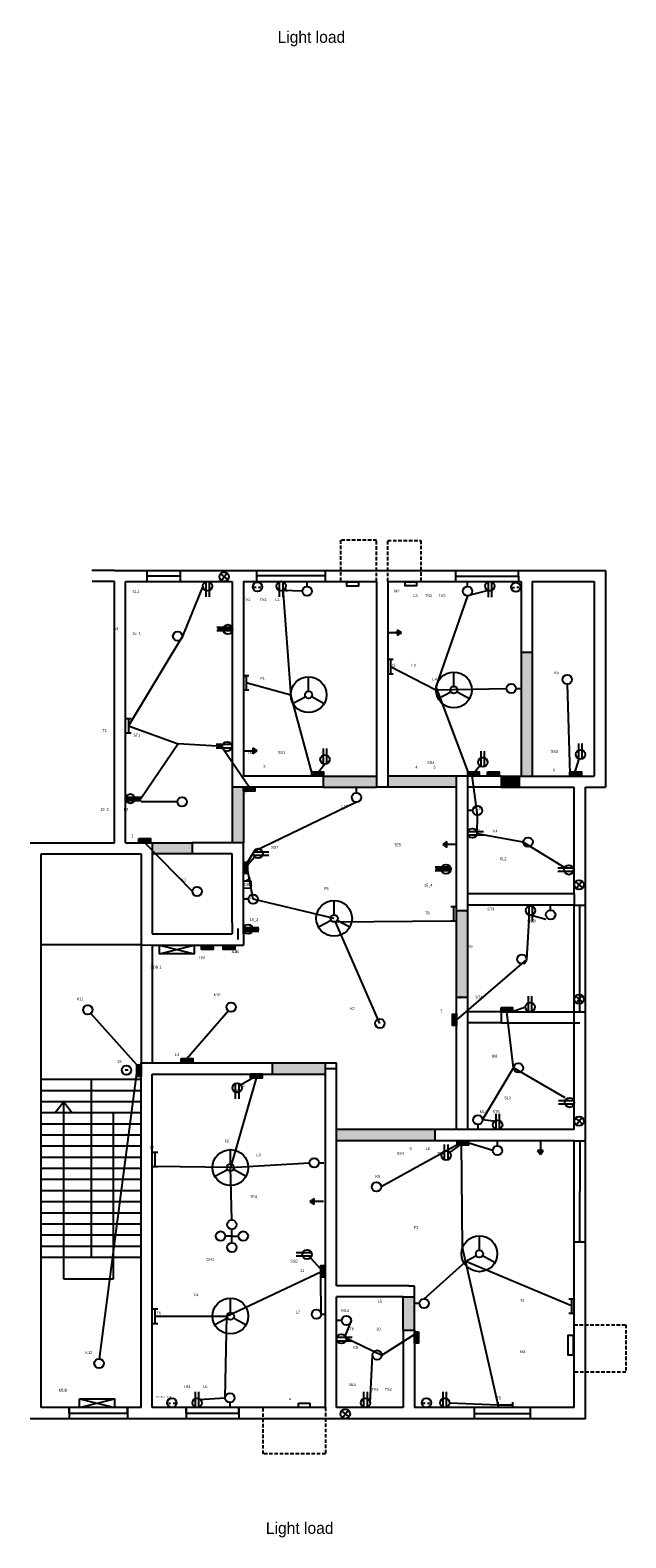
# Model space of a CAD drawing. Header units: inches. Extents: x 1860 to 11603, y -2530 to 624.
# Tile 3 of 9: x 8551 to 9087, y -2472 to -1116. Entities that reach past the tile are written whole.
import ezdxf

# ---------------------------------------------------------------- set-up
doc = ezdxf.new("R2010")
doc.units = ezdxf.units.IN
doc.linetypes.add('ACAD_ISO02W100', pattern=[15, 12, -3])
doc.linetypes.add('HIDDEN2', pattern=[4.7625, 3.175, -1.5875])

msp = doc.modelspace()

# ---------------------------------------------------------------- hatches: boundary and pattern name
at = {"linetype": 'HIDDEN2'}
for points in [[(9002.53, -1739.28), (9002.53, -1675.78), (8992.53, -1675.78), (8992.53, -1739.28), (8992.53, -1787.28), (9002.53, -1787.28)], [(8990.77, -1787.28), (8974.53, -1787.28), (8974.53, -1797.28), (8990.77, -1797.28)], [(8914.84, -2105.28), (8874.53, -2105.28), (8826.53, -2105.28), (8826.53, -2115.28), (8874.53, -2115.28), (8914.84, -2115.28)]]:
    msp.add_hatch(color=2, dxfattribs=at).paths.add_polyline_path(points)
for color, points in [(5, [(8814.64, -1783.45), (8810.57, -1783.45), (8808.95, -1785.49), (8809.69, -1785.97), (8808.17, -1786.48), (8808.17, -1784.97), (8808.95, -1785.49), (8810.57, -1783.45), (8804.26, -1783.45), (8804.26, -1787.28), (8814.64, -1787.28)]), (2, [(8862.53, -1787.28), (8814.53, -1787.28), (8814.53, -1797.28), (8862.53, -1797.28)]), (2, [(8934.53, -1787.28), (8920.53, -1787.28), (8872.53, -1787.28), (8872.53, -1797.28), (8920.53, -1797.28), (8934.53, -1797.28)]), (5, [(8954.9, -1783.45), (8951.31, -1783.45), (8949.59, -1785.58), (8950.46, -1786.29), (8948.61, -1786.78), (8948.95, -1785.05), (8949.59, -1785.58), (8951.31, -1783.45), (8944.53, -1783.45), (8944.53, -1787.28), (8954.9, -1787.28)]), (5, [(8972.83, -1783.45), (8962.46, -1783.45), (8962.46, -1787.28), (8972.83, -1787.28)]), (5, [(9047.02, -1783.45), (9041.16, -1783.45), (9040.73, -1784.78), (9041.03, -1784.88), (9040.56, -1785.32), (9040.47, -1784.69), (9040.73, -1784.78), (9041.16, -1783.45), (9036.64, -1783.45), (9036.64, -1787.28), (9047.02, -1787.28)]), (2, [(8742.53, -1811.28), (8742.53, -1797.28), (8742.53, -1797.1), (8732.53, -1797.1), (8732.53, -1797.28), (8732.53, -1811.28), (8732.53, -1847.28), (8742.53, -1847.28)]), (5, [(8752.9, -1797.28), (8742.53, -1797.28), (8742.53, -1800.93), (8752.9, -1800.93)]), (5, [(8658.9, -1843.45), (8648.53, -1843.45), (8648.53, -1847.28), (8658.9, -1847.28)]), (2, [(8696.53, -1847.28), (8660.53, -1847.28), (8660.53, -1857.28), (8696.53, -1857.28)]), (5, [(8746.37, -1867.22), (8744.91, -1868.86), (8745.53, -1869.76), (8744.02, -1869.86), (8744.36, -1868.05), (8744.91, -1868.86), (8746.37, -1867.22), (8746.37, -1864.67), (8742.53, -1864.67), (8742.53, -1875.04), (8746.37, -1875.04)]), (2, [(8944.53, -1908.38), (8934.53, -1908.38), (8934.53, -1951.28), (8934.53, -1986.26), (8944.53, -1986.26), (8944.53, -1951.28)]), (0, [(8715.25, -1939.28), (8704.88, -1939.28), (8704.88, -1943.12), (8715.25, -1943.12)]), (4, [(8734.84, -1939.57), (8724.47, -1939.57), (8724.47, -1943.4), (8734.84, -1943.4)]), (5, [(8934.53, -2001.36), (8930.7, -2001.36), (8930.7, -2011.74), (8934.53, -2011.74)]), (5, [(8984.9, -1995.45), (8974.53, -1995.45), (8974.53, -1999.28), (8984.9, -1999.28)]), (5, [(8650.53, -2047), (8646.72, -2047), (8646.72, -2057.37), (8650.53, -2057.37)]), (5, [(8696.9, -2041.45), (8686.52, -2041.45), (8686.52, -2045.28), (8696.9, -2045.28)]), (2, [(8816.53, -2050.28), (8816.53, -2045.28), (8768.53, -2045.28), (8768.53, -2055.28), (8816.53, -2055.28)]), (5, [(8759.34, -2055.28), (8748.97, -2055.28), (8748.97, -2059.06), (8750.65, -2059.06), (8753.3, -2057.57), (8752.72, -2056.99), (8754.79, -2056.73), (8754.01, -2058.3), (8753.3, -2057.57), (8750.65, -2059.06), (8759.34, -2059.06)]), (5, [(8945.35, -2115.51), (8934.98, -2115.51), (8934.98, -2119.35), (8937.53, -2119.35), (8940.03, -2117.51), (8938.97, -2116.75), (8941.79, -2116.23), (8941.26, -2118.39), (8940.03, -2117.51), (8937.53, -2119.35), (8945.35, -2119.35)]), (5, [(8816.23, -2227.6), (8812.4, -2227.6), (8812.4, -2230.9), (8813.55, -2232.15), (8814.84, -2230.96), (8814.84, -2233.55), (8812.86, -2232.79), (8813.55, -2232.15), (8812.4, -2230.9), (8812.4, -2237.98), (8816.23, -2237.98)]), (2, [(8896.53, -2255.79), (8886.53, -2255.79), (8886.53, -2285.79), (8896.53, -2285.79)]), (5, [(8900.37, -2287.08), (8896.53, -2287.08), (8896.53, -2297.45), (8900.37, -2297.45)])]:
    msp.add_hatch(color=color).paths.add_polyline_path(points)

# ---------------------------------------------------------------- linework, layer by layer
for p, q in [((8862.53, -1575.2), (8829.98, -1575.2)), ((8829.98, -1575.2), (8829.98, -1612.28)), ((8862.53, -1612.28), (8862.53, -1575.2)), ((8872.53, -1612.28), (8872.53, -1575.38)), ((8872.53, -1575.38), (8902.46, -1575.38)), ((8902.46, -1575.38), (8902.46, -1612.28)), ((9040.53, -2280.78), (9086.95, -2280.78)), ((9086.95, -2280.78), (9086.95, -2323.58)), ((9086.95, -2323.58), (9040.53, -2323.58)), ((8760.32, -2396.99), (8760.32, -2355.28)), ((8816.53, -2355.28), (8816.53, -2396.99)), ((8816.53, -2396.99), (8760.32, -2396.99))]:
    msp.add_line(p, q, dxfattribs=at)
for p, q in [((8626.53, -1602.28), (8605.97, -1602.28)), ((8626.53, -1612.28), (8606.35, -1612.28)), ((8626.53, -1602.28), (8655.53, -1602.28)), ((8626.53, -1847.28), (8626.53, -1612.28)), ((8636.53, -1847.28), (8636.53, -1612.28)), ((8636.53, -1612.28), (8655.53, -1612.28)), ((8655.53, -1602.28), (8737.53, -1602.28)), ((8655.53, -1612.28), (8732.53, -1612.28)), ((8708.75, -1612.42), (8708.75, -1626.19)), ((8711.83, -1612.37), (8711.83, -1626.19)), ((8721.97, -1605.37), (8728.51, -1610.73)), ((8722.74, -1611.46), (8727.74, -1604.64)), ((8732.53, -1612.28), (8732.53, -1797.28)), ((8737.53, -1602.28), (8867.53, -1602.28)), ((8742.53, -1612.28), (8862.53, -1612.28)), ((8742.53, -1612.28), (8742.53, -1787.28)), ((8742.53, -1612.28), (8742.53, -1787.28)), ((8774.86, -1612.41), (8774.86, -1626.18)), ((8777.95, -1612.36), (8777.95, -1626.18)), ((8799.89, -1616.78), (8799.89, -1612.26)), ((8862.53, -1612.28), (8862.53, -1797.28)), ((8867.53, -1602.28), (8997.53, -1602.28)), ((8867.53, -1602.28), (8997.53, -1602.28)), ((8872.53, -1612.28), (8992.53, -1612.28)), ((8872.53, -1612.28), (8872.53, -1797.28)), ((8944.42, -1616.75), (8944.42, -1612.23)), ((8962.86, -1612.49), (8962.86, -1626.26)), ((8965.94, -1612.44), (8965.94, -1626.26)), ((8992.53, -1612.28), (8992.53, -1739.28)), ((8997.53, -1602.28), (9068.53, -1602.28)), ((9002.53, -1612.28), (9058.53, -1612.28)), ((9002.53, -1612.28), (9002.53, -1739.28)), ((9058.53, -1612.28), (9058.53, -1787.28)), ((9068.53, -1602.28), (9068.53, -1797.28)), ((8751.96, -1617.38), (8753.97, -1617.38)), ((8756.09, -1617.3), (8758.29, -1617.3)), ((8984.67, -1617.53), (8986.69, -1617.53)), ((8988.81, -1617.45), (8991.01, -1617.45)), ((8732.51, -1653.68), (8718.74, -1653.68)), ((8732.56, -1656.77), (8718.74, -1656.77)), ((8732.82, -1655.29), (8719.11, -1655.29)), ((8872.53, -1658.13), (8884.86, -1658.13)), ((8884.86, -1658.13), (8881.2, -1655.66)), ((8881.2, -1655.66), (8881.2, -1660.83)), ((8881.2, -1660.83), (8884.86, -1658.13)), ((8992.53, -1675.78), (9002.53, -1675.78)), ((8872.53, -1682.26), (8877.53, -1682.26)), ((8874.97, -1682.26), (8874.97, -1695.27)), ((8932.06, -1706.56), (8932.06, -1693.72)), ((8742.53, -1696.66), (8747.53, -1696.66)), ((8744.97, -1696.66), (8744.97, -1709.67)), ((8801.29, -1710.87), (8801.29, -1698.03)), ((8872.53, -1695.27), (8877.53, -1695.27)), ((8987.94, -1708.48), (8992.46, -1708.48)), ((8742.53, -1709.67), (8747.53, -1709.67)), ((8798.7, -1716.09), (8787.29, -1722.06)), ((8804.14, -1715.7), (8815.41, -1721.85)), ((8929.47, -1711.78), (8918.06, -1717.75)), ((8934.91, -1711.39), (8946.18, -1717.54)), ((8636.53, -1735.43), (8641.53, -1735.43)), ((8638.97, -1735.43), (8638.97, -1748.44)), ((8636.53, -1748.44), (8641.53, -1748.44)), ((8992.53, -1739.28), (8992.53, -1787.28)), ((9002.53, -1739.28), (9002.53, -1787.28)), ((8731.75, -1758.95), (8717.99, -1758.95)), ((8731.8, -1762.04), (8717.99, -1762.04)), ((8754.86, -1764.71), (8751.2, -1762.23)), ((8751.2, -1762.23), (8751.2, -1767.41)), ((8814.56, -1776.29), (8814.56, -1762.47)), ((8817.64, -1776.24), (8817.64, -1762.47)), ((9044.65, -1771.77), (9044.65, -1757.96)), ((9047.74, -1771.72), (9047.74, -1757.96)), ((8742.53, -1764.71), (8754.86, -1764.71)), ((8751.2, -1767.41), (8754.86, -1764.71)), ((8956.6, -1778.77), (8956.6, -1764.96)), ((8959.69, -1778.72), (8959.69, -1764.96)), ((9040.56, -1785.32), (9044.85, -1771.84)), ((8814.53, -1787.28), (8742.53, -1787.28)), ((8816.04, -1776.55), (8808.17, -1786.48)), ((8808.17, -1786.48), (8808.17, -1784.97)), ((8808.17, -1784.97), (8809.69, -1785.97)), ((8809.69, -1785.97), (8808.17, -1786.48)), ((8814.53, -1787.28), (8814.53, -1797.28)), ((8814.53, -1787.28), (8862.53, -1787.28)), ((8920.53, -1787.28), (8872.53, -1787.28)), ((8944.53, -1787.28), (8920.53, -1787.28)), ((8934.53, -1797.28), (8934.53, -1787.28)), ((8944.53, -1898.28), (8944.53, -1787.28)), ((8974.53, -1787.28), (8944.53, -1787.28)), ((8955.56, -1778.2), (8948.61, -1786.78)), ((8948.61, -1786.78), (8948.95, -1785.05)), ((8950.46, -1786.29), (8948.61, -1786.78)), ((8948.95, -1785.05), (8950.46, -1786.29)), ((8974.53, -1787.28), (9045.53, -1787.28)), ((8974.53, -1787.28), (9045.53, -1787.28)), ((8974.53, -1787.28), (9045.53, -1787.28)), ((8974.53, -1787.28), (8974.53, -1797.28)), ((8990.77, -1787.28), (8990.77, -1797.28)), ((9040.56, -1785.32), (9040.47, -1784.69)), ((9040.47, -1784.69), (9041.03, -1784.88)), ((9041.03, -1784.88), (9040.56, -1785.32)), ((9040.56, -1785.32), (9040.56, -1785.32)), ((9045.53, -1787.28), (9058.53, -1787.28)), ((8742.53, -1797.1), (8732.53, -1797.1)), ((8732.53, -1797.28), (8732.53, -1811.28)), ((8742.53, -1797.28), (8742.53, -1811.28)), ((8814.53, -1797.28), (8742.53, -1797.28)), ((8814.53, -1797.28), (8862.53, -1797.28)), ((8844.38, -1802.28), (8844.38, -1797.76)), ((8920.53, -1797.28), (8872.53, -1797.28)), ((8934.53, -1797.28), (8920.53, -1797.28)), ((8934.53, -1903.28), (8934.53, -1797.28)), ((8974.53, -1797.28), (8944.53, -1797.28)), ((8974.53, -1797.28), (9040.53, -1797.28)), ((9040.53, -1893.28), (9040.53, -1797.28)), ((9050.53, -1898.28), (9050.53, -1797.28)), ((9050.53, -1797.28), (9068.53, -1797.28)), ((8636.53, -1807.59), (8650.24, -1807.59)), ((8636.8, -1806.11), (8650.61, -1806.11)), ((8636.85, -1809.2), (8650.61, -1809.2)), ((8732.53, -1811.28), (8732.53, -1847.28)), ((8742.53, -1811.28), (8742.53, -1847.28)), ((8949.05, -1818.3), (8944.53, -1818.3)), ((8944.8, -1837.07), (8958.61, -1837.07)), ((8944.85, -1840.16), (8958.61, -1840.16)), ((8550.53, -1847.28), (8626.53, -1847.28)), ((8555.53, -1847.28), (8626.53, -1847.28)), ((8560.53, -1934.28), (8560.53, -1857.28)), ((8560.53, -1857.28), (8631.53, -1857.28)), ((8631.53, -1857.28), (8650.53, -1857.28)), ((8636.53, -1847.28), (8660.53, -1847.28)), ((8650.53, -1857.28), (8650.53, -1924.28)), ((8660.53, -1847.28), (8660.53, -1919.28)), ((8660.53, -1847.28), (8696.53, -1847.28)), ((8696.53, -1857.28), (8660.53, -1857.28)), ((8742.53, -1847.28), (8696.53, -1847.28)), ((8696.53, -1847.28), (8696.53, -1857.28)), ((8732.53, -1857.28), (8696.53, -1857.28)), ((8732.53, -1919.28), (8732.53, -1857.28)), ((8742.53, -1929.28), (8742.53, -1847.28)), ((8751.79, -1855.29), (8765.6, -1855.29)), ((8925.74, -1846.22), (8922.08, -1848.92)), ((8934.41, -1848.92), (8922.08, -1848.92)), ((8922.08, -1848.92), (8925.74, -1851.39)), ((8925.74, -1851.39), (8925.74, -1846.22)), ((8752.89, -1859.88), (8744.02, -1869.86)), ((8744.02, -1869.86), (8744.36, -1868.05)), ((8745.53, -1869.76), (8744.02, -1869.86)), ((8744.36, -1868.05), (8745.53, -1869.76)), ((8751.84, -1858.38), (8765.6, -1858.38)), ((8929.02, -1869.32), (8915.26, -1869.32)), ((8929.34, -1870.93), (8915.44, -1870.98)), ((9039.5, -1870.13), (9025.74, -1870.13)), ((8742.53, -1881.44), (8749.41, -1881.44)), ((8744.81, -1881.44), (8748.85, -1879.23)), ((8744.81, -1881.44), (8749.04, -1881.44)), ((8749.41, -1881.44), (8749.41, -1888.24)), ((8929.07, -1872.41), (8915.26, -1872.41)), ((9039.55, -1873.21), (9025.74, -1873.21)), ((9041.49, -1882.38), (9048.04, -1887.74)), ((9042.26, -1888.47), (9047.27, -1881.65)), ((8749.41, -1888.24), (8742.53, -1888.28)), ((8747.05, -1897.88), (8742.53, -1897.88)), ((9040.53, -1893.28), (8944.53, -1893.28)), ((8944.53, -1903.28), (8944.53, -1898.28)), ((9040.53, -1893.28), (9040.53, -1903.28)), ((9050.53, -2004.28), (9050.53, -1898.28)), ((8824.28, -1912.01), (8824.28, -1899.17)), ((8929.46, -1904.45), (8934.45, -1904.45)), ((8931.89, -1904.45), (8931.89, -1917.45)), ((8934.53, -1951.28), (8934.53, -1903.28)), ((8944.53, -1908.38), (8934.53, -1908.38)), ((9040.53, -1903.28), (8944.53, -1903.28)), ((8944.53, -1951.28), (8944.53, -1903.28)), ((8999.45, -1904.18), (8999.45, -1917.94)), ((9002.54, -1904.13), (9002.54, -1917.94)), ((9019.23, -1907.75), (9019.23, -1903.24)), ((9040.53, -2004.28), (9040.53, -1903.28)), ((9040.53, -1903.28), (9050.53, -1903.28)), ((9045.53, -1999.28), (9045.53, -1903.28)), ((8650.53, -1924.28), (8650.53, -1961.28)), ((8660.53, -1919.28), (8660.53, -1929.28)), ((8732.53, -1919.28), (8732.53, -1929.28)), ((8742.53, -1925.05), (8756.67, -1925.05)), ((8742.8, -1923.57), (8756.61, -1923.57)), ((8821.69, -1917.22), (8810.28, -1923.19)), ((8827.13, -1916.83), (8838.4, -1922.98)), ((8929.46, -1917.45), (8934.45, -1917.45)), ((8560.53, -2050.28), (8560.53, -1934.28)), ((8650.53, -1939.2), (8560.53, -1939.2)), ((8650.53, -1939.2), (8660.53, -1939.28)), ((8660.53, -1929.28), (8732.53, -1929.28)), ((8742.53, -1929.28), (8742.53, -1939.28)), ((8742.85, -1926.66), (8756.61, -1926.66)), ((8660.53, -1939.28), (8742.53, -1939.28)), ((8660.53, -1939.28), (8660.53, -1961.28)), ((8666.88, -1939.28), (8698.36, -1947.14)), ((8666.88, -1947.14), (8698.36, -1939.28)), ((8934.53, -2009.28), (8934.53, -1951.28)), ((8944.53, -2009.28), (8944.53, -1951.28)), ((8650.53, -1961.28), (8650.53, -2045.28)), ((8660.53, -1961.28), (8660.53, -2045.28)), ((8934.53, -1986.26), (8944.53, -1986.26)), ((8999.2, -1999.02), (8999.2, -1985.2)), ((9002.29, -1998.97), (9002.29, -1985.2)), ((9041.49, -1985.34), (9048.04, -1990.7)), ((9042.26, -1991.43), (9047.27, -1984.61)), ((8691.71, -2041.45), (8728.73, -1998.31)), ((8974.53, -1999.28), (8944.53, -1999.28)), ((8974.53, -1999.28), (9045.53, -1999.28)), ((8974.53, -1999.28), (8974.53, -2009.28)), ((9040.53, -2105.28), (9040.53, -2004.28)), ((9045.53, -1999.28), (9050.53, -1999.28)), ((9050.53, -2110.28), (9050.53, -2004.28)), ((8934.53, -2105.28), (8934.53, -2009.28)), ((8944.53, -2105.28), (8944.53, -2009.28)), ((8974.53, -2009.28), (8944.53, -2009.28)), ((8974.53, -2009.28), (9045.53, -2009.28)), ((8650.53, -2355.28), (8650.53, -2045.28)), ((8650.53, -2045.28), (8768.53, -2045.28)), ((8768.53, -2045.28), (8768.53, -2055.28)), ((8768.53, -2045.28), (8826.25, -2045.28)), ((8816.53, -2050.28), (8816.53, -2045.28)), ((8826.53, -2050.28), (8826.53, -2045.28)), ((8560.53, -2355.28), (8560.53, -2050.28)), ((8650.53, -2060.28), (8560.53, -2060.28)), ((8605.53, -2060.28), (8605.53, -2220.28)), ((8636.08, -2051.6), (8638.83, -2051.6)), ((8660.53, -2355.28), (8660.53, -2055.28)), ((8660.53, -2055.28), (8768.53, -2055.28)), ((8740.07, -2065.03), (8754.79, -2056.73)), ((8754.79, -2056.73), (8752.72, -2056.99)), ((8752.72, -2056.99), (8754.01, -2058.3)), ((8754.01, -2058.3), (8754.79, -2056.73)), ((8768.53, -2055.28), (8816.53, -2055.28)), ((8816.53, -2355.28), (8816.53, -2050.28)), ((8816.53, -2050.28), (8826.53, -2050.28)), ((8826.53, -2245.79), (8826.53, -2050.28)), ((8650.53, -2070.28), (8560.53, -2070.28)), ((8735.23, -2063.85), (8735.23, -2077.61)), ((8738.32, -2063.8), (8738.32, -2077.61)), ((8650.53, -2080.28), (8560.53, -2080.28)), ((8580.78, -2080.28), (8573.06, -2090.28)), ((8580.78, -2239.8), (8580.78, -2080.28)), ((8580.78, -2080.28), (8588.31, -2090.28)), ((9040.17, -2079.4), (9026.41, -2079.4)), ((9040.22, -2082.49), (9026.41, -2082.49)), ((8650.53, -2090.28), (8560.53, -2090.28)), ((8650.53, -2100.28), (8560.53, -2100.28)), ((8625.28, -2090.28), (8625.28, -2220.28)), ((8953.75, -2100.76), (8953.75, -2105.28)), ((8970.02, -2105.02), (8970.02, -2091.2)), ((8973.11, -2104.97), (8973.11, -2091.2)), ((9041.49, -2095), (9048.04, -2100.36)), ((9042.26, -2101.09), (9047.27, -2094.27)), ((8650.53, -2110.28), (8560.53, -2110.28)), ((8821.53, -2110.28), (8821.53, -2110.28)), ((8874.53, -2105.28), (8826.53, -2105.28)), ((8874.53, -2115.28), (8826.53, -2115.28)), ((8939.53, -2105.28), (8874.53, -2105.28)), ((8939.53, -2115.28), (8874.53, -2115.28)), ((8914.84, -2105.28), (8914.84, -2115.28)), ((9040.53, -2105.28), (8939.53, -2105.28)), ((9040.53, -2115.28), (8939.53, -2115.28)), ((9040.53, -2105.28), (8944.53, -2105.28)), ((8971.28, -2119.9), (8971.28, -2115.38)), ((9009.95, -2115.24), (9009.95, -2127.57)), ((9040.53, -2206.28), (9040.53, -2115.28)), ((9050.53, -2206.28), (9050.53, -2110.28)), ((8650.53, -2120.28), (8560.53, -2120.28)), ((8660.53, -2125.41), (8665.53, -2125.41)), ((8662.97, -2125.41), (8662.97, -2138.42)), ((8730.87, -2136.13), (8730.87, -2123.29)), ((8923.75, -2132.42), (8923.75, -2118.61)), ((8926.84, -2132.37), (8926.84, -2118.61)), ((8928.59, -2125.89), (8941.79, -2116.23)), ((8941.79, -2116.23), (8938.97, -2116.75)), ((8938.97, -2116.75), (8941.26, -2118.39)), ((8941.26, -2118.39), (8941.79, -2116.23)), ((9012.42, -2123.91), (9007.25, -2123.91)), ((9007.25, -2123.91), (9009.95, -2127.57)), ((9009.95, -2127.57), (9012.42, -2123.91)), ((8650.53, -2130.28), (8560.53, -2130.28)), ((8650.53, -2140.28), (8560.53, -2140.28)), ((8660.53, -2138.42), (8665.53, -2138.42)), ((8728.28, -2141.34), (8716.87, -2147.31)), ((8733.72, -2140.95), (8744.99, -2147.11)), ((8810.52, -2135.09), (8815.04, -2135.09)), ((8650.53, -2150.28), (8560.53, -2150.28)), ((8650.53, -2160.28), (8560.53, -2160.28)), ((8806.14, -2167.23), (8802.48, -2169.93)), ((8806.14, -2172.41), (8806.14, -2167.23)), ((8650.53, -2170.28), (8560.53, -2170.28)), ((8650.53, -2180.28), (8560.53, -2180.28)), ((8814.81, -2169.93), (8802.48, -2169.93)), ((8802.48, -2169.93), (8806.14, -2172.41)), ((8650.53, -2190.28), (8560.53, -2190.28)), ((8732.26, -2206.99), (8732.26, -2194.99)), ((8650.53, -2200.28), (8560.53, -2200.28)), ((8650.53, -2210.28), (8560.53, -2210.28)), ((8732.26, -2200.99), (8726.26, -2200.99)), ((8732.26, -2200.99), (8738.26, -2200.99)), ((8955.06, -2213.71), (8955.06, -2200.87)), ((9040.53, -2355.28), (9040.53, -2206.28)), ((9050.53, -2365.28), (9050.53, -2206.28)), ((8650.53, -2220.28), (8560.53, -2220.28)), ((8625.28, -2220.28), (8625.28, -2239.8)), ((8803.86, -2216.09), (8790.09, -2216.09)), ((8803.91, -2219.18), (8790.09, -2219.18)), ((8802.96, -2220.66), (8814.84, -2233.55)), ((8952.46, -2218.92), (8941.05, -2224.89)), ((8957.9, -2218.53), (8969.17, -2224.69)), ((8814.84, -2230.96), (8812.86, -2232.79)), ((8812.86, -2232.79), (8814.84, -2233.55)), ((8814.84, -2233.55), (8814.84, -2230.96)), ((8625.28, -2239.8), (8580.78, -2239.8)), ((8891.53, -2245.79), (8826.53, -2245.79)), ((8891.53, -2245.79), (8896.53, -2245.79)), ((8896.53, -2285.79), (8896.53, -2245.96)), ((8730.87, -2269.74), (8730.87, -2256.9)), ((8826.53, -2355.28), (8826.53, -2255.79)), ((8886.53, -2255.79), (8826.53, -2255.79)), ((8886.53, -2285.79), (8886.53, -2255.79)), ((8886.53, -2255.79), (8896.53, -2255.79)), ((8901.05, -2261.64), (8896.53, -2261.64)), ((9035.45, -2257.41), (9040.45, -2257.41)), ((9037.89, -2257.41), (9037.89, -2270.41)), ((8660.53, -2266.55), (8665.53, -2266.55)), ((8662.97, -2266.55), (8662.97, -2279.56)), ((8728.28, -2274.95), (8716.87, -2280.92)), ((8733.72, -2274.57), (8744.99, -2280.72)), ((8812.53, -2271.31), (8817.05, -2271.31)), ((8831.05, -2276.98), (8826.53, -2276.98)), ((9035.45, -2270.41), (9040.45, -2270.41)), ((8660.53, -2279.56), (8665.53, -2279.56)), ((8886.53, -2285.79), (8886.53, -2355.28)), ((8886.53, -2285.79), (8896.53, -2285.79)), ((8896.53, -2285.79), (8896.53, -2355.28)), ((8826.8, -2292.03), (8840.61, -2292.03)), ((8826.85, -2295.12), (8840.61, -2295.12)), ((8699.38, -2355.02), (8699.38, -2341.2)), ((8702.46, -2354.97), (8702.46, -2341.2)), ((8851.13, -2355.02), (8851.13, -2341.2)), ((8854.22, -2354.97), (8854.22, -2341.2)), ((8922.4, -2355.02), (8922.4, -2341.2)), ((8925.49, -2354.97), (8925.49, -2341.2)), ((8650.53, -2355.28), (8560.53, -2355.28)), ((8585.59, -2360.28), (8585.59, -2355.28)), ((8585.59, -2355.28), (8585.59, -2365.28)), ((8595.13, -2347.42), (8626.61, -2355.28)), ((8595.13, -2355.28), (8626.61, -2347.42)), ((8638.19, -2360.28), (8638.19, -2355.28)), ((8638.19, -2355.28), (8638.19, -2365.28)), ((8816.53, -2355.28), (8660.53, -2355.28)), ((8675.06, -2351.31), (8677.07, -2351.31)), ((8679.19, -2351.23), (8681.4, -2351.23)), ((8730.38, -2350.76), (8730.38, -2355.28)), ((8886.53, -2355.28), (8826.53, -2355.28)), ((8831.06, -2358.37), (8837.6, -2363.73)), ((8831.83, -2364.46), (8836.83, -2357.64)), ((9040.53, -2355.28), (8896.53, -2355.28)), ((8904.13, -2351.31), (8906.15, -2351.31)), ((8908.27, -2351.23), (8910.47, -2351.23)), ((8972.08, -2355.28), (8972.08, -2350.29)), ((8972.08, -2352.85), (8985.09, -2352.85)), ((8985.09, -2355.28), (8985.09, -2350.29)), ((8655.53, -2365.28), (8550.53, -2365.28)), ((8585.59, -2360.28), (8638.19, -2360.28)), ((8821.53, -2365.28), (8655.53, -2365.28)), ((8891.53, -2365.28), (8821.53, -2365.28)), ((9050.53, -2365.28), (8891.53, -2365.28))]:
    msp.add_line(p, q)
at = {"color": 3}
for p, q in [((8655.53, -1602.28), (8655.53, -1612.28)), ((8655.53, -1607.28), (8685.78, -1607.28)), ((8685.78, -1602.28), (8685.78, -1612.28)), ((8754.65, -1612.28), (8754.65, -1602.28)), ((8754.87, -1606.78), (8816.12, -1606.78)), ((8816.12, -1602.28), (8816.12, -1612.28)), ((8933.64, -1607.5), (8990.2, -1607.5)), ((8933.72, -1612.28), (8933.72, -1602.28)), ((8990.2, -1607.5), (8990.2, -1602.28)), ((8990.2, -1607.5), (8990.2, -1612.28)), ((9040.53, -2115.28), (9050.53, -2115.28)), ((9045.53, -2206.28), (9045.91, -2115.31)), ((9040.53, -2206.28), (9050.53, -2206.28)), ((8691.1, -2360.28), (8691.1, -2355.28)), ((8691.1, -2355.28), (8691.1, -2365.28)), ((8738.53, -2360.28), (8738.53, -2355.28)), ((8738.53, -2355.28), (8738.53, -2365.28)), ((8950.63, -2365.28), (8950.63, -2355.28)), ((9000.75, -2355.28), (9000.75, -2365.28)), ((8691.1, -2360.28), (8738.53, -2360.28)), ((9000.45, -2360.8), (8950.82, -2360.8))]:
    msp.add_line(p, q, dxfattribs=at)
at = {"color": 4}
for p, q in [((8706.12, -1616.34), (8687.62, -1661.5)), ((8777.95, -1619.27), (8785.24, -1715.34)), ((8795.65, -1621.01), (8778.02, -1620.26)), ((8944.42, -1625.21), (8915.97, -1707.1)), ((8962.86, -1620.37), (8944.42, -1625.21)), ((8687.62, -1661.5), (8638.97, -1741.93)), ((8874.97, -1688.76), (8915.97, -1709.82)), ((8744.97, -1703.17), (8785.2, -1714.13)), ((8915.97, -1707.1), (8944.53, -1783.45)), ((8915.97, -1709.82), (8979.48, -1708.56)), ((9034.14, -1704.66), (9036.64, -1785.37)), ((8785.24, -1715.34), (8804.26, -1785.37)), ((8638.97, -1741.93), (8683.96, -1758.18)), ((8683.96, -1758.18), (8650.24, -1807.59)), ((8723.61, -1760.56), (8683.96, -1758.18)), ((8747.72, -1797.1), (8724.35, -1762.95)), ((8953.28, -1822.53), (8948.61, -1786.78)), ((8683.18, -1810.41), (8650.61, -1810.41)), ((8844.38, -1810.74), (8751.79, -1855.29)), ((8952.93, -1839.29), (8953.28, -1822.53)), ((8994.6, -1846.64), (8952.93, -1839.29)), ((8696.63, -1891.03), (8653.72, -1847.28)), ((8751.84, -1855.27), (8746.37, -1864.67)), ((9032.62, -1870.13), (8994.6, -1846.64)), ((8751.28, -1897.88), (8746.37, -1870.98)), ((8824.28, -1915.26), (8751.28, -1897.88)), ((8736.8, -1913.77), (8736.8, -1913.77)), ((8825.58, -1918.24), (8929.46, -1917.45)), ((8865.45, -2009.71), (8825.58, -1918.24)), ((8999.96, -1912.18), (8997.62, -1952.26)), ((9015, -1916.22), (8999.96, -1912.18)), ((8997.62, -1952.26), (8934.53, -2006.55)), ((8646.72, -2047), (8605.22, -2000.68)), ((8985.9, -2049.78), (8979.72, -1999.28)), ((8996.45, -1995.05), (8984.9, -1999.28)), ((8646.72, -2052.18), (8612.57, -2311.4)), ((8754.15, -2059.06), (8730.87, -2139.38)), ((8957.98, -2096.53), (8985.9, -2049.78)), ((9032.34, -2076.78), (8985.9, -2049.78)), ((8970.02, -2098.11), (8957.98, -2096.53)), ((8938.97, -2116.75), (8866.59, -2156.74)), ((8939.99, -2211.3), (8938.97, -2116.75)), ((8967.05, -2124.13), (8941.79, -2116.23)), ((8730.87, -2139.38), (8662.97, -2138.42)), ((8730.87, -2139.38), (8802.06, -2135.09)), ((8732.26, -2186.53), (8730.87, -2139.38)), ((8905.28, -2257.41), (8942.86, -2223.95)), ((8972.08, -2352.79), (8939.99, -2211.3)), ((9037.89, -2263.91), (8942.86, -2223.95)), ((8727.62, -2272.99), (8812.86, -2232.79)), ((8812.53, -2271.31), (8812.4, -2237.98)), ((8662.97, -2273.05), (8727.62, -2272.99)), ((8726.15, -2346.53), (8727.62, -2272.99)), ((8839.51, -2276.98), (8833.71, -2292.03)), ((8867.24, -2308), (8900.37, -2287.08)), ((8833.71, -2292.03), (8867.24, -2308)), ((8856.85, -2351.05), (8858.78, -2308)), ((8702.46, -2348.08), (8726.15, -2346.53)), ((8928.11, -2351.05), (8972.08, -2352.79))]:
    msp.add_line(p, q, dxfattribs=at)
at = {"linetype": 'ACAD_ISO02W100'}
for p, q in [((8872.53, -1797.28), (8862.53, -1797.28)), ((8737.53, -1924.28), (8737.53, -1934.28))]:
    msp.add_line(p, q, dxfattribs=at)
for points in [[(8835.7, -1612.66), (8846.07, -1612.66), (8846.07, -1616.49), (8835.7, -1616.49)], [(8888.15, -1612.41), (8898.52, -1612.41), (8898.52, -1616.25), (8888.15, -1616.25)], [(8804.26, -1783.45), (8814.64, -1783.45), (8814.64, -1787.28), (8804.26, -1787.28)], [(8944.53, -1783.45), (8954.9, -1783.45), (8954.9, -1787.28), (8944.53, -1787.28)], [(8962.46, -1783.45), (8972.83, -1783.45), (8972.83, -1787.28), (8962.46, -1787.28)], [(9036.64, -1783.45), (9047.02, -1783.45), (9047.02, -1787.28), (9036.64, -1787.28)], [(8742.53, -1797.1), (8752.9, -1797.1), (8752.9, -1800.93), (8742.53, -1800.93)], [(8648.53, -1843.45), (8658.9, -1843.45), (8658.9, -1847.28), (8648.53, -1847.28)], [(8746.37, -1864.67), (8746.37, -1875.04), (8742.53, -1875.04), (8742.53, -1864.67)], [(8666.88, -1939.28), (8698.36, -1939.28), (8698.36, -1947.14), (8666.88, -1947.14)], [(8704.88, -1939.28), (8715.25, -1939.28), (8715.25, -1943.12), (8704.88, -1943.12)], [(8724.47, -1939.57), (8734.84, -1939.57), (8734.84, -1943.4), (8724.47, -1943.4)], [(8934.53, -2001.36), (8934.53, -2011.74), (8930.7, -2011.74), (8930.7, -2001.36)], [(8974.53, -1995.45), (8984.9, -1995.45), (8984.9, -1999.28), (8974.53, -1999.28)], [(8650.55, -2047), (8650.55, -2057.37), (8646.72, -2057.37), (8646.72, -2047)], [(8686.52, -2041.45), (8696.9, -2041.45), (8696.9, -2045.28), (8686.52, -2045.28)], [(8748.97, -2055.23), (8759.34, -2055.23), (8759.34, -2059.06), (8748.97, -2059.06)], [(8934.98, -2115.51), (8945.35, -2115.51), (8945.35, -2119.35), (8934.98, -2119.35)], [(8816.23, -2227.6), (8816.23, -2237.98), (8812.4, -2237.98), (8812.4, -2227.6)], [(8900.37, -2287.08), (8900.37, -2297.45), (8896.53, -2297.45), (8896.53, -2287.08)], [(9039.81, -2290.46), (9034.56, -2290.46), (9034.56, -2307.8), (9039.81, -2307.8)], [(8595.13, -2347.42), (8626.61, -2347.42), (8626.61, -2355.28), (8595.13, -2355.28)], [(8792.06, -2351.45), (8802.43, -2351.45), (8802.43, -2355.28), (8792.06, -2355.28)]]:
    msp.add_lwpolyline(points, close=True)
for centre, radius in [((8710.35, -1616.34), 4.23), ((8725.24, -1608.05), 4.23), ((8755.15, -1617.12), 4.23), ((8776.47, -1616.33), 4.23), ((8964.46, -1616.41), 4.23), ((8987.87, -1617.27), 4.23), ((8799.89, -1621.01), 4.23), ((8944.42, -1620.98), 4.23), ((8728.59, -1655.29), 4.23), ((8683.38, -1661.5), 4.23), ((8932.06, -1709.82), 16.09), ((8801.29, -1714.13), 16.09), ((8932.06, -1709.82), 3.25), ((8983.71, -1708.48), 4.23), ((9034.14, -1700.43), 4.23), ((8801.29, -1714.13), 3.25), ((8727.84, -1760.56), 4.23), ((8816.04, -1772.32), 4.23), ((8958.08, -1774.81), 4.23), ((9046.13, -1767.81), 4.23), ((8640.76, -1807.59), 4.23), ((8844.38, -1806.51), 4.23), ((8687.42, -1810.41), 4.23), ((8953.28, -1818.3), 4.23), ((8948.76, -1838.55), 4.23), ((8998.83, -1846.64), 4.23), ((8755.76, -1856.77), 4.23), ((8925.11, -1870.93), 4.23), ((9035.59, -1871.73), 4.23), ((9044.76, -1885.06), 4.23), ((8700.86, -1891.03), 4.23), ((8751.28, -1897.88), 4.23), ((8824.28, -1915.26), 16.09), ((8824.28, -1915.26), 3.25), ((9001.06, -1908.09), 4.23), ((9019.23, -1911.99), 4.23), ((8746.76, -1925.05), 4.23), ((8993.39, -1952.01), 4.23), ((8602.4, -1997.53), 4.23), ((8731.49, -1995.1), 4.23), ((9000.68, -1995.05), 4.23), ((9044.76, -1988.02), 4.23), ((8865.45, -2009.71), 4.23), ((8637.24, -2051.69), 4.23), ((8990.13, -2049.78), 4.23), ((8736.84, -2067.76), 4.23), ((9036.26, -2081.01), 4.23), ((8953.75, -2096.53), 4.23), ((8971.5, -2101.05), 4.23), ((9044.76, -2097.68), 4.23), ((8730.87, -2139.38), 16.09), ((8925.23, -2128.46), 4.23), ((8971.28, -2124.13), 4.23), ((8730.87, -2139.38), 3.25), ((8806.29, -2135.09), 4.23), ((8862.36, -2156.74), 4.23), ((8722.02, -2200.99), 4.23), ((8732.26, -2190.76), 4.23), ((8742.49, -2200.99), 4.23), ((8732.26, -2211.22), 4.23), ((8955.06, -2216.96), 16.09), ((8799.94, -2217.7), 4.23), ((8955.06, -2216.96), 3.25), ((8730.87, -2272.99), 16.09), ((8905.28, -2261.64), 4.23), ((8730.87, -2272.99), 3.25), ((8808.3, -2271.31), 4.23), ((8835.28, -2276.98), 4.23), ((8830.76, -2293.51), 4.23), ((8863.01, -2308), 4.23), ((8612.57, -2315.63), 4.23), ((8730.38, -2346.53), 4.23), ((8678.25, -2351.05), 4.23), ((8700.86, -2351.05), 4.23), ((8834.33, -2361.05), 4.23), ((8852.62, -2351.05), 4.23), ((8907.33, -2351.05), 4.23), ((8923.88, -2351.05), 4.23)]:
    msp.add_circle(centre, radius)

# ---------------------------------------------------------------- texts
at = {"color": 4, "char_height": 10.5, "width": 494.9814, "attachment_point": 1}
for insert in [(8773.34, -1117.24), (8762.81, -2458.38)]:
    msp.add_mtext('Light load', dxfattribs=dict(at, insert=insert))
at = {"attachment_point": 1}
for s, insert, char_height, width in [('\\P\\P\\P\\P\\P\\P                                               SL1\\P\\P\\P\\P\\P\\P\\P\\P                              k3         \\P                                               15_1\\P\\P\\P\\P\\P\\P\\P\\P\\P\\P\\P\\P\\P\\P\\P\\P\\P\\P\\P\\P\\P                   T1             \\P                                                ST1\\P\\P\\P\\P\\P\\P\\P\\P\\P\\P\\P\\P\\P\\P\\P\\P                 15_2              K2 ', (8597.35, -1595.03), 2.5, 149.609), ('\\P\\P                                          \\P                                       \\P                                          M1\\P \\P     TV1         TS1        L1\\P\\P\\P\\P\\P\\P\\P\\P\\P\\P\\P\\P\\P\\P\\P\\P\\P     T2            F1\\P\\P\\P\\P\\P\\P\\P\\P\\P\\P\\P\\P\\P\\P\\P\\P         TE1                      SS1\\P\\P\\P                        3                       ', (8737.53, -1602.28), 2.5, 147.9171), ('\\P\\P\\P      M2                    \\P                        L3       TS2      TV2\\P\\P\\P\\P\\P\\P\\P\\P       TE2 \\P\\P\\P\\P\\P\\P\\P   T3               F2                  \\P\\P\\P                                          L4\\P\\P\\P\\P\\P\\P\\P\\P\\P\\P\\P\\P\\P\\P\\P\\P\\P\\P                                     SS2\\P                          4               5        \\P                                 ', (8872.53, -1607.13), 2.5, 123.3176), ('\\P\\P\\P       K5\\P\\P\\P\\P\\P\\P\\P\\P\\P\\P\\P\\P\\P\\P\\P\\P\\P    SS3\\P\\P\\P\\P      6', (9015.54, -1680.42), 2.5, 52.989), ('\\P\\P  2', (8741.71, -1792.7), 2.5, 18.4241), ('\\P\\PL10', (8830.83, -1804.86), 2.5, 35.6355), ('\\P\\P\\P\\P\\P        ML1\\P\\P\\P\\P\\P        ST2            K4\\P\\P\\P\\P\\P                               \\P                                 SL2', (8941.68, -1793.73), 2.5, 106.247), ('\\P\\P\\P     1\\P ', (8636.53, -1827.23), 2.5, 64.8316), ('^I^I^ISS7\\P\\P\\P   \\P     14  \\P\\P\\P\\P      CB 1                \\P                                                                                                             \\P\\P        L9                     \\P\\P\\P\\P\\P\\P     \\P^I', (8737.56, -1850.17), 2.5, 103.4976), ('\\P\\P\\P      \\P                      TE5', (8856.94, -1831.16), 2.5, 87.5962), ('\\P\\P      K1', (8681, -1870.97), 2.5, 42.6454), ('           15_4  \\P\\P\\P\\P\\P\\P            T8', (8894.62, -1884.18), 2.5, 39.9137), (' ^I^IF6', (8795.16, -1887.11), 2.5, 77.7953), ('      15_3', (8742.53, -1915.01), 2.5, 49.1586), ('\\P  \\P\\P\\P         ML2l\\P      ', (8989.55, -1899.61), 2.5, 75.4403), ('            \\P                      \\P                              K6\\P\\P\\P\\P\\P\\P\\P\\P\\P\\P\\P                      8             ST4\\P\\P\\P    7', (8915.92, -1930.75), 2.5, 106.7222), ('\\P\\P\\PTJB', (8701.85, -1936.46), 2.5, 17.3648), ('\\P\\P^IAJB', (8722.03, -1935.59), 2.5, 91.8165), ('\\P\\P\\P\\P\\P\\P    SDB 1', (8655.02, -1932.85), 2.5, 42.7574), ('K11', (8592.46, -1986.54), 2.5, 24.5441), ('   K10', (8712.8, -1982.71), 2.5, 30.0378), ('\\P\\P                 K7\\P                ', (8822.5, -1986.97), 2.5, 66.3726), ('       \\P\\P        15', (8621.45, -2034.39), 2.5, 33.4413), ('13', (8680.84, -2036.44), 2.5, 22.4255), ('            K8\\P\\P\\P\\P\\P\\P\\P\\P\\P                       SL3\\P\\P\\PML3     ST5\\P\\P\\P   ', (8955.36, -2037.94), 2.5, 85.1698), ('\\P\\P\\P\\P               12\\P       SS6\\P\\P\\P\\P\\P\\P\\P\\P\\P\\P\\PF5                          \\P\\P\\P                              L8\\P\\P\\P\\P\\P\\P\\P\\P\\P                        TE4', (8725.57, -2047.73), 2.5, 90.9619), ('        T7 ', (8650.53, -2120.28), 2.5, 29.7264), ('                                   \\P                                       \\P\\P\\P\\P\\P\\P\\P                                 9             L6       \\P                     SS4                               TE3\\P\\P\\P\\P\\P K9\\P\\P \\P\\P\\P\\P\\P  \\P\\P\\P\\P                                     F3         ', (8860.52, -2087.89), 2.5, 156.7171), ('\\P\\P            CH1', (8697.73, -2212.36), 2.5, 72.3858), ('\\P\\PSS5\\P \\P         11\\P\\P\\P\\P\\P\\P\\P\\P\\P     L7', (8784.92, -2214.05), 2.5, 41.6083), ('\\PF4', (8697.98, -2248.56), 2.5, 52.8807), ('\\P\\P                                  L5\\P\\PML4\\P        \\P\\P\\P     ST6                     10\\P\\P\\P\\P           K9\\P\\P\\P\\P\\P\\P\\P\\P       SL4              \\P                            TV3      TS3', (8830.9, -2250.04), 2.5, 109.5858), ('\\P                        T4\\P\\P\\P\\P\\P\\P\\P\\P\\P\\P\\P                        M3\\P\\P\\P\\P\\P\\P\\P\\P\\P\\P  T5', (8968.53, -2253.75), 2.5, 76.865), ('\\P\\P  T6', (8662.34, -2260.69), 2.5, 20.9086), ('K12', (8600.3, -2304.55), 2.5, 28.542), ('\\P\\P              MDB', (8562.84, -2330.09), 2.5, 87.6887), ('\\P\\P\\P      Tv->Television', (8660.53, -2337.45), 1.5, 45.8141), ('TS4            L6', (8688.48, -2335.15), 2.5, 63.2774), ('       \\P    \\P          M', (8778.01, -2341.84), 1.5, 38.5205)]:
    msp.add_mtext(s, dxfattribs=dict(at, insert=insert, char_height=char_height, width=width))
at = {"linetype": 'HIDDEN2', "insert": (8947.82, -1905.67), "char_height": 2.5, "width": 66.2106, "attachment_point": 1}
msp.add_mtext('               ST3', dxfattribs=at)

doc.saveas('drawing.dxf')
